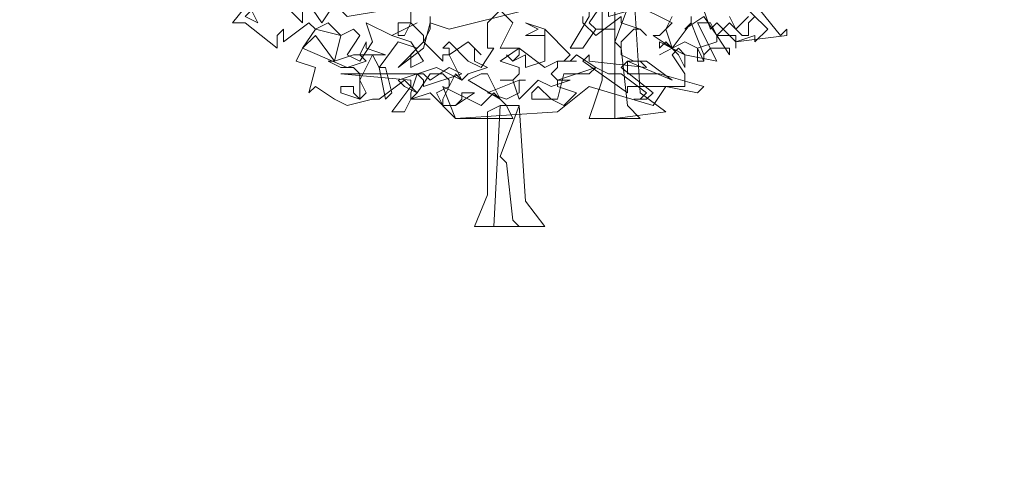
# Model space of a CAD drawing. Header units: millimetres. Extents: x 4234 to 4704, y 1542 to 2004.
# Tile 209 of 256: x 4448 to 4464, y 1939 to 1946. Entities that reach past the tile are written whole.
import ezdxf

# ---------------------------------------------------------------- set-up
doc = ezdxf.new("R2010")
doc.units = ezdxf.units.MM
doc.linetypes.add('DASHED', pattern=[19.05, 12.7, -6.35])
doc.layers.add('BOD', color=40, linetype='Continuous')
doc.layers.add('DIMENSIONS', color=7, linetype='Continuous')

# ---------------------------------------------------------------- blocks, each defined once
blk = doc.blocks.new('A$Cf9015526')
at = {"color": 116, "lineweight": 0, "true_color": 0x136734}
for points in [[(2.0431, 0.7773), (2.1319, 0.6662), (2.1541, 0.6884), (2.1541, 0.6662), (1.9764, 0.644), (1.9764, 0.6218), (1.9764, 0.6662), (1.9098, 0.6662), (1.8876, 0.7106), (1.8432, 0.7106), (1.9098, 0.5774), (1.7988, 0.5996), (1.7766, 0.6218), (1.7544, 0.5996), (1.7988, 0.533), (1.7988, 0.4886), (1.7322, 0.4886), (1.6877, 0.4219), (1.4657, 0.4886), (1.3546, 0.3997), (0.9993, 0.3775), (0.9105, 0.4664), (0.8439, 0.4441), (0.8661, 0.4664), (0.8217, 0.5108), (0.7328, 0.4441), (0.7106, 0.4441), (0.6218, 0.4219), (0.5774, 0.4441), (0.5108, 0.4886), (0.4886, 0.4664), (0.5108, 0.5552), (0.4441, 0.5774), (0.4664, 0.6218), (0.5108, 0.6884), (0.4886, 0.7106), (0.3997, 0.644), (0.3997, 0.6662), (0.3997, 0.6884), (0.3775, 0.6662), (0.3775, 0.6218), (0.2665, 0.7106), (0.2221, 0.7106), (0.3109, 0.8217)], [(1.9764, 0.7995), (2.0875, 0.6884), (2.0431, 0.644), (2.0431, 0.6662), (1.9764, 0.644), (1.9098, 0.7106), (1.8876, 0.6884), (1.8654, 0.755)], [(1.7544, 0.7328), (1.7322, 0.6884), (1.7544, 0.6218), (1.821, 0.7106), (1.8654, 0.5996), (1.8654, 0.5774), (1.8432, 0.5774), (1.8432, 0.6218), (1.7988, 0.644), (1.7544, 0.6218), (1.7766, 0.5996), (1.7544, 0.6218), (1.71, 0.5996), (1.7544, 0.6218), (1.6877, 0.6662), (1.71, 0.6662), (1.7544, 0.7106), (1.6211, 0.7773)], [(1.4435, 0.7328), (1.4435, 0.7106), (1.4879, 0.6662), (1.5767, 0.7328), (1.5767, 0.7106), (1.6433, 0.6884), (1.6655, 0.6662), (1.6433, 0.6884), (1.6211, 0.6884), (1.5767, 0.644), (1.5767, 0.5996), (1.6211, 0.5774), (1.6655, 0.5774), (1.7544, 0.5108), (1.5989, 0.5774), (1.5767, 0.5552), (1.6877, 0.4664), (1.6655, 0.4441), (1.6211, 0.4441), (1.6433, 0.4441), (1.6655, 0.4664), (1.5767, 0.533), (1.5323, 0.533), (1.4879, 0.5552), (1.3546, 0.5108), (1.3546, 0.4886), (1.4213, 0.4664), (1.3768, 0.4219), (1.3324, 0.4441), (1.288, 0.4441), (1.2658, 0.4441), (1.2658, 0.4664), (1.288, 0.4886), (1.3324, 0.4441), (1.3546, 0.4441), (1.3768, 0.533), (1.4657, 0.533), (1.4879, 0.5552), (1.4213, 0.5996), (1.3991, 0.5774), (1.3768, 0.5774), (1.3991, 0.5996), (1.3102, 0.6884), (1.3102, 0.5996), (1.3102, 0.5774), (1.2436, 0.5552), (1.2436, 0.5996), (1.1992, 0.5774), (1.177, 0.5996), (1.1992, 0.5774), (1.2214, 0.5996), (1.2214, 0.6218), (1.1548, 0.6218), (1.1992, 0.7106), (1.1548, 0.755), (1.1104, 0.7106), (1.1104, 0.6218), (1.1326, 0.6218), (1.0882, 0.5552), (1.0437, 0.5774), (0.9771, 0.644), (0.9549, 0.6218), (0.9771, 0.6218), (0.9771, 0.5996), (0.9549, 0.5996), (0.9549, 0.5774), (0.8883, 0.644), (0.9105, 0.6884), (0.9105, 0.7328)], [(1.9542, 0.7328), (1.9764, 0.6884), (2.0209, 0.7328)], [(2.0431, 0.7328), (2.0209, 0.7106), (2.0209, 0.6662), (1.9986, 0.6662), (1.9542, 0.7106), (1.9098, 0.6662), (1.9542, 0.5996), (1.9542, 0.6218), (1.8876, 0.6218), (1.8654, 0.5996), (1.8654, 0.5774), (1.8432, 0.6218), (1.9098, 0.644), (1.9098, 0.6662), (1.8654, 0.7328), (1.7988, 0.6884), (1.821, 0.7106), (1.821, 0.7328)]]:
    blk.add_lwpolyline(points, dxfattribs=at)
for points in [[(0.5774, 0.7995), (0.6662, 0.7773), (0.7106, 0.7995), (0.8217, 0.7773), (0.755, 0.755), (0.6218, 0.7328), (0.5774, 0.7773), (0.533, 0.7106), (0.4886, 0.7773), (0.4664, 0.755), (0.4664, 0.7106), (0.3997, 0.7773), (0.4219, 0.8217), (0.4664, 0.7995)], [(1.0215, 0.7773), (1.2436, 0.755), (0.9771, 0.6884), (0.9105, 0.7106), (0.8883, 0.6218), (0.7995, 0.5552), (0.8883, 0.644), (0.8883, 0.6662), (0.8439, 0.7106), (0.8217, 0.6662), (0.7995, 0.6662), (0.7995, 0.7106), (0.8439, 0.7106), (0.8439, 0.7995), (0.9771, 0.7773), (1.0437, 0.7995), (1.0437, 0.7773)], [(1.6877, 0.7773), (1.5323, 0.7328), (1.5323, 0.755), (1.5101, 0.7773), (1.4657, 0.7106), (1.4879, 0.6884), (1.5545, 0.6884), (1.4879, 0.6884), (1.4435, 0.6218), (1.3991, 0.6218), (1.4657, 0.7328), (1.4657, 0.755), (1.177, 0.7773), (1.5323, 0.7773), (1.5545, 0.755), (1.6211, 0.8217), (1.6877, 0.7995)], [(1.5545, 0.644), (1.5767, 0.6218), (1.5989, 0.4219), (1.6433, 0.3775), (1.5101, 0.3775), (1.4657, 0.3775), (1.5101, 0.5108), (1.5101, 0.7773), (1.5545, 0.8217), (1.6211, 0.8217)], [(1.7322, 0.3997), (1.5545, 0.3775), (1.5545, 0.8217), (1.6211, 0.8217), (1.6433, 0.4664)], [(0.3109, 0.7106), (0.2665, 0.7328), (0.2887, 0.755)], [(0.644, 0.6884), (0.6662, 0.6662), (0.6218, 0.5996), (0.6662, 0.5774), (0.7106, 0.644), (0.6884, 0.7106), (0.7773, 0.6662), (0.8661, 0.7106), (0.7773, 0.6662), (0.8439, 0.644), (0.8883, 0.5774), (0.8439, 0.5552), (0.8439, 0.5996), (0.8661, 0.6218), (0.7995, 0.644), (0.7328, 0.5552), (0.755, 0.5552), (0.7773, 0.4664), (0.755, 0.4441), (0.7328, 0.5552), (0.7106, 0.5996), (0.6662, 0.5108), (0.6884, 0.4664), (0.6662, 0.4441), (0.5996, 0.4664), (0.5996, 0.4886), (0.644, 0.4886), (0.644, 0.4664), (0.6662, 0.4441), (0.6662, 0.533), (0.644, 0.5552), (0.5996, 0.5552), (0.5552, 0.5774), (0.5774, 0.5774), (0.5996, 0.6662), (0.5108, 0.6884), (0.5552, 0.7106), (0.5996, 0.6662)], [(1.3102, 0.6662), (1.2436, 0.6662), (1.288, 0.6884), (1.2436, 0.7106), (1.3102, 0.6884)], [(0.5108, 0.6662), (0.5774, 0.5774), (0.644, 0.5996), (0.6662, 0.5996), (0.6884, 0.644), (0.6884, 0.6218), (0.755, 0.5996), (0.6662, 0.5996), (0.6884, 0.5774), (0.6218, 0.5552), (0.4664, 0.6218)], [(1.0659, 0.6218), (1.0659, 0.5996), (1.0659, 0.5774), (1.1104, 0.5552), (1.0437, 0.533), (1.0215, 0.5108), (0.9771, 0.5996), (1.0437, 0.644), (1.0882, 0.5996)], [(1.3546, 0.5774), (1.4213, 0.5774), (1.3546, 0.5774), (1.3546, 0.5552), (1.3324, 0.533), (1.3546, 0.5108), (1.3991, 0.5108), (1.3324, 0.4886), (1.288, 0.5108), (1.2214, 0.4441), (1.1992, 0.5108), (1.1548, 0.5108), (1.1992, 0.5108), (1.2214, 0.533), (1.2214, 0.5552), (1.1548, 0.5774), (1.2214, 0.6218), (1.3102, 0.5552)], [(1.7988, 0.5552), (1.7766, 0.5996), (1.7322, 0.644), (1.71, 0.6218), (1.71, 0.644), (1.7988, 0.5996)], [(1.6655, 0.5552), (1.6433, 0.5774), (1.5989, 0.5774), (1.5989, 0.5552), (1.5989, 0.533), (1.71, 0.533), (1.8654, 0.4886), (1.8432, 0.4664), (1.7322, 0.4886), (1.5989, 0.4886), (1.5989, 0.4664), (1.4435, 0.5774), (1.4657, 0.5996), (1.4657, 0.5774)], [(1.0215, 0.533), (0.8883, 0.4886), (0.8883, 0.5108), (0.8661, 0.533), (0.8439, 0.4664), (0.8439, 0.4441), (0.9105, 0.4441), (0.8439, 0.4441), (0.8217, 0.3997), (0.7773, 0.3997), (0.8439, 0.4886), (0.8439, 0.5108), (0.5996, 0.533), (0.8883, 0.533), (0.9105, 0.5108), (0.9771, 0.5552)], [(0.9993, 0.533), (0.9549, 0.4441), (0.9549, 0.4219), (0.9993, 0.4219), (1.0215, 0.4441), (1.0215, 0.4664), (1.0437, 0.4664), (1.0659, 0.4664), (0.9993, 0.4219), (0.9549, 0.4219), (0.9327, 0.4664), (0.9771, 0.4886), (0.9771, 0.5108), (0.9549, 0.533), (0.9105, 0.533), (0.8661, 0.4664), (0.8217, 0.4886), (0.7995, 0.5108), (0.9327, 0.5552), (1.0215, 0.5108)], [(1.1548, 0.4441), (1.0437, 0.5108), (1.0882, 0.533), (1.1104, 0.533)], [(1.2214, 0.5108), (1.2214, 0.4886), (1.2214, 0.4664), (1.177, 0.4441), (1.1104, 0.4664), (1.2214, 0.5108), (1.2436, 0.5108)]]:
    blk.add_lwpolyline(points, close=True, dxfattribs=at)
at = {"color": 97, "lineweight": 0, "true_color": 0x397239}
blk.add_lwpolyline([(1.1326, 0.4664), (1.177, 0.4219), (1.1992, 0.3775), (1.0659, 0.3775), (1.0437, 0.3775), (0.9993, 0.3775), (0.9549, 0.4886), (1.0882, 0.4219)], close=True, dxfattribs=at)
at = {"color": 32, "lineweight": 0, "true_color": 0xb85b00}
blk.add_lwpolyline([(1.1548, 0.2443), (1.177, 0.2221), (1.1992, 0.0222), (1.2214, 0), (1.1104, 0), (1.0659, 0), (1.1104, 0.111), (1.1104, 0.3997), (1.1548, 0.4219), (1.2214, 0.4219)], close=True, dxfattribs=at)
at = {"color": 47, "lineweight": 0, "true_color": 0x727239}
blk.add_lwpolyline([(1.3102, 0), (1.1326, 0), (1.1548, 0.4219), (1.2214, 0.4219), (1.2436, 0.0888)], close=True, dxfattribs=at)

msp = doc.modelspace()

# ---------------------------------------------------------------- hatches: boundary and pattern name
at = {"layer": 'DIMENSIONS'}
h = msp.add_hatch(dxfattribs=at)
h.set_pattern_fill('GRASS', color=256, scale=0.5)
h.set_pattern_definition([(90, (3399.144, -158.445), (-8.980256, 8.980256), [2.38125, -15.57926]), (45, (3399.144, -158.445), (-8.980256, 8.980256), [2.38125, -10.31875]), (135, (3399.144, -158.445), (-8.980256, -8.980256), [2.38125, -10.31875])])
h.paths.add_polyline_path([(4417.642, 1844.325), (4423.295, 1838.251), (4434.997, 1847.63), (4469.633, 1855.411), (4513.149, 1877.657), (4531.91, 1892.866), (4546.887, 1910.457), (4556.576, 1922.748), (4577.553, 1933.381), (4592.745, 1936.647), (4614.987, 1937.27), (4624.025, 1937.27), (4633.352, 1938.711), (4636.398, 1940.231), (4631.843, 1952.387, 0.161807)])
h.paths.add_polyline_path([(4631.843, 1952.387), (4629.875, 1957.638), (4629.402, 1957.362), (4621.324, 1958.355), (4615.855, 1959.613), (4597.306, 1970.684), (4571.563, 1964.436), (4571.563, 1952.35), (4556.657, 1951.293), (4533.205, 1949.701), (4514.014, 1931.759), (4500.094, 1928.388), (4467.514, 1910.265), (4457.649, 1889.768), (4440.095, 1876.858), (4418.61, 1858.458), (4410.164, 1852.361), (4417.642, 1844.325, -0.161807)])
h.paths.add_polyline_path([(4548.079, 1916.6), (4552.857, 1929.938), (4546.693, 1932.146), (4541.915, 1918.808)], flags=24)
h.paths.add_polyline_path([(4503.056, 1883.274), (4507.833, 1896.612), (4501.67, 1898.82), (4496.892, 1885.482)], flags=24)
h.paths.add_polyline_path([(4451.737, 1857.409), (4456.514, 1870.747), (4450.351, 1872.954), (4445.573, 1859.617)], flags=24)
h.paths.add_polyline_path([(4412.993, 1854.337), (4417.077, 1849.949), (4419.339, 1852.055), (4415.256, 1856.442)], flags=24)
h.paths.add_polyline_path([(4596.347, 1950.181), (4601.125, 1963.518), (4594.961, 1965.726), (4590.184, 1952.389)], flags=24)
h.paths.add_polyline_path([(4509.799, 1914.44), (4520.772, 1919.976), (4517.122, 1927.21), (4506.149, 1921.675)], flags=24)
h.paths.add_polyline_path([(4321.655, 1898.427), (4326.034, 1896.392), (4327.337, 1899.195), (4322.958, 1901.23)], flags=9)
h.paths.add_polyline_path([(4333.436, 1891.996), (4338.276, 1888.46), (4340.1, 1890.956), (4335.26, 1894.492)], flags=9)
h.paths.add_polyline_path([(4351.195, 1875.643), (4355.521, 1871.494), (4357.661, 1873.726), (4353.334, 1877.874)], flags=9)
h.paths.add_polyline_path([(4373.922, 1853.781), (4378.272, 1849.657), (4380.399, 1851.901), (4376.049, 1856.024)], flags=9)
h.paths.add_polyline_path([(4389.205, 1846.109), (4392.546, 1849.595), (4390.314, 1851.734), (4386.973, 1848.248)], flags=9)
h.paths.add_polyline_path([(4407.974, 1825.893), (4411.638, 1829.038), (4409.624, 1831.383), (4405.961, 1828.238)], flags=9)
h.paths.add_polyline_path([(4405.697, 1823.188), (4408.835, 1819.518), (4411.185, 1821.527), (4408.046, 1825.197)], flags=9)
h.paths.add_polyline_path([(4412.076, 1813.536), (4414.857, 1808.226), (4417.596, 1809.66), (4414.815, 1814.97)], flags=9)
h.paths.add_polyline_path([(4306.063, 1735.531), (4308.37, 1742.308), (4305.444, 1743.304), (4303.137, 1736.527)], flags=9)
h.paths.add_polyline_path([(4289.124, 1902.077), (4295.062, 1902.894), (4294.64, 1905.956), (4288.702, 1905.139)], flags=9)
h.paths.add_polyline_path([(4305.67, 1902.469), (4311.525, 1901.187), (4312.186, 1904.206), (4306.331, 1905.488)], flags=9)
h.paths.add_polyline_path([(4434.212, 1813.221), (4438.6, 1817.304), (4436.494, 1819.567), (4432.106, 1815.483)], flags=9)
h.paths.add_polyline_path([(4381.102, 1865.727), (4385.185, 1861.34), (4387.448, 1863.446), (4383.365, 1867.833)], flags=9)
h.paths.add_polyline_path([(4421.978, 1821.805), (4426.062, 1817.417), (4428.324, 1819.523), (4424.241, 1823.911)], flags=9)
h.paths.add_polyline_path([(4410.395, 1823.868), (4413.93, 1827.157), (4411.824, 1829.42), (4408.289, 1826.131)], flags=9)
h.paths.add_polyline_path([(4387.391, 1817.486), (4392.169, 1830.823), (4386.005, 1833.031), (4381.227, 1819.694)], flags=9)
h.paths.add_polyline_path([(4347.973, 1750.06), (4352.75, 1763.397), (4346.587, 1765.605), (4341.809, 1752.268)], flags=9)
h.paths.add_polyline_path([(4341.432, 1678.315), (4346.21, 1691.652), (4340.046, 1693.86), (4335.269, 1680.523)], flags=9)
h.paths.add_polyline_path([(4323.367, 1583.702), (4328.145, 1597.039), (4321.981, 1599.247), (4317.204, 1585.909)], flags=9)
h.paths.add_polyline_path([(4335.365, 1700.446), (4339.979, 1713.328), (4330.825, 1716.607), (4326.211, 1703.726)], flags=9)
h.paths.add_polyline_path([(4396.179, 1839.031), (4404.655, 1830.211), (4406.861, 1832.33), (4398.385, 1841.151)], flags=9)
h.paths.add_polyline_path([(4396.433, 1860.296), (4402.629, 1853.776), (4403.712, 1854.806), (4397.517, 1861.325)], flags=9)
h.paths.add_polyline_path([(4349.014, 1900.377), (4363.585, 1891.161), (4365.102, 1893.559), (4350.531, 1902.776)], flags=9)
h.paths.add_polyline_path([(4438.666, 1769.752), (4437.611, 1764.115), (4441.328, 1763.419), (4442.383, 1769.056)], flags=9)
h.paths.add_polyline_path([(4432.339, 1775.082), (4431.592, 1769.395), (4435.341, 1768.902), (4436.089, 1774.588)], flags=9)
h.paths.add_polyline_path([(4446.576, 1765.01), (4445.473, 1759.382), (4449.184, 1758.654), (4450.287, 1764.282)], flags=9)
h.paths.add_polyline_path([(4333.28, 1902.136), (4338.08, 1900.158), (4339.521, 1903.654), (4334.722, 1905.632)], flags=9)
h.paths.add_polyline_path([(4335.517, 1907.037), (4340.858, 1904.947), (4342.235, 1908.469), (4336.895, 1910.559)], flags=9)
h.paths.add_polyline_path([(4338.313, 1912.555), (4343.753, 1910.74), (4344.95, 1914.327), (4339.509, 1916.142)], flags=9)
h.paths.add_polyline_path([(4390.585, 1863.01), (4393.613, 1859.818), (4396.592, 1862.643), (4393.563, 1865.836)], flags=9)
h.paths.add_polyline_path([(4431.119, 1819.228), (4434.15, 1816.033), (4437.129, 1818.858), (4434.097, 1822.054)], flags=9)
h.paths.add_polyline_path([(4421.135, 1830.165), (4424.164, 1826.973), (4427.142, 1829.798), (4424.114, 1832.991)], flags=9)
h.paths.add_polyline_path([(4410.884, 1841.214), (4413.913, 1838.022), (4416.891, 1840.847), (4413.863, 1844.04)], flags=9)
h.paths.add_polyline_path([(4400.588, 1852.195), (4403.617, 1849.002), (4406.596, 1851.828), (4403.567, 1855.02)], flags=9)
h.paths.add_polyline_path([(4378.865, 1874.762), (4381.896, 1871.566), (4384.875, 1874.392), (4381.843, 1877.588)], flags=9)

# ---------------------------------------------------------------- linework, layer by layer
at = {"layer": 'DIMENSIONS', "linetype": 'DASHED', "lineweight": 5}
msp.add_arc((4687.332, 1576.07), 380.386, 98.38805, 135.15279, dxfattribs=at)

# ---------------------------------------------------------------- block references
at = {"layer": 'BOD', "xscale": 4.480026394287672, "yscale": 4.480026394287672, "zscale": 4.480026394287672}
msp.add_blockref('A$Cf9015526', (4450.673, 1942.854, 480.917), dxfattribs=at)

doc.saveas('drawing.dxf')
